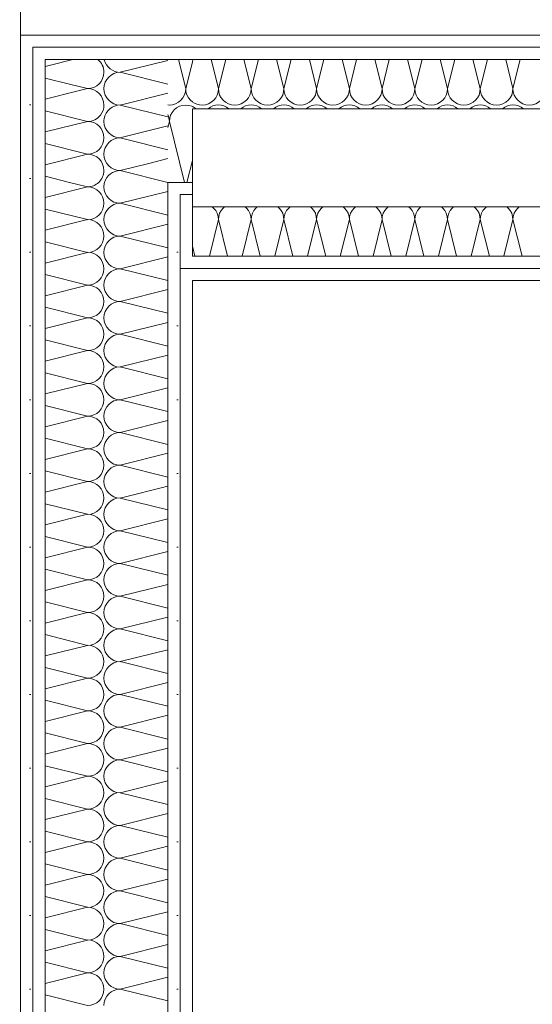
# Model space of a CAD drawing. Header units: metres. Extents: x -167 to 338, y -186 to 508.
# Tile 90 of 256: x 52.146 to 52.668, y 39.864 to 40.866. Entities that reach past the tile are written whole.
import ezdxf

# ---------------------------------------------------------------- set-up
doc = ezdxf.new("R2010")
doc.units = ezdxf.units.M
doc.header["$MEASUREMENT"] = 0
for name, color, linetype in [('10 Vormauerung', 7, 'Continuous'), ('10 Wand außen', 7, 'Continuous'), ('50 Sanitäreinrichtung', 7, 'Continuous'), ('94 Genehmigungsplanung Bemaßung', 7, 'Continuous')]:
    doc.layers.add(name, color=color, linetype=linetype)
doc.styles.add('ERSTELLTER_STIL_1', font='arial.ttf')
doc.dimstyles.new('ERSTELLTER_STIL__1', dxfattribs={"dimtxt": 0.25, "dimasz": 0.19, "dimexe": 0.18, "dimexo": 0.1, "dimgap": 0, "dimtad": 1, "dimtih": 1, "dimtoh": 1, "dimzin": 0, "dimdsep": 46, "dimtxsty": 'ERSTELLTER_STIL_1', "dimblk": 'ARROWHEAD_6', "dimblk1": 'ARROWHEAD_6', "dimblk2": 'ARROWHEAD_6', "dimcen": 0.09, "dimclrd": 7, "dimclre": 7, "dimclrt": 7, "dimazin": 0, "dimtfac": 1, "dimtdec": 4, "dimtmove": 0, "dimatfit": 3, "dimfxl": 1, "dimtolj": 1, "dimtzin": 0, "dimarcsym": 0})
doc.dimstyles.new('ERSTELLTER_STIL__2', dxfattribs={"dimtxt": 0.25, "dimasz": 0.19, "dimexe": 0.18, "dimexo": 0.1, "dimgap": 0, "dimtad": 1, "dimzin": 0, "dimdsep": 46, "dimtxsty": 'ERSTELLTER_STIL_1', "dimblk": 'ARROWHEAD_6', "dimblk1": 'ARROWHEAD_6', "dimblk2": 'ARROWHEAD_6', "dimcen": 0.09, "dimclrd": 7, "dimclre": 7, "dimclrt": 7, "dimazin": 0, "dimtfac": 1, "dimtdec": 4, "dimtmove": 0, "dimatfit": 3, "dimfxl": 1, "dimtolj": 1, "dimtzin": 0, "dimarcsym": 0})
doc.dimstyles.new('ERSTELLTER_STIL__3', dxfattribs={"dimtxt": 0.2, "dimasz": 0.19, "dimexe": 0.18, "dimexo": 0.1, "dimgap": 0, "dimtad": 1, "dimtih": 1, "dimtoh": 1, "dimzin": 0, "dimdsep": 46, "dimtxsty": 'ERSTELLTER_STIL_1', "dimblk": 'ARROWHEAD_10', "dimblk1": 'ARROWHEAD_10', "dimblk2": 'ARROWHEAD_10', "dimcen": 0.09, "dimclrd": 8, "dimclre": 8, "dimclrt": 8, "dimazin": 0, "dimtfac": 1, "dimtdec": 4, "dimtmove": 0, "dimatfit": 3, "dimfxl": 1, "dimtolj": 1, "dimtzin": 0, "dimarcsym": 0})
pattern_1 = [(0, (27236.132094, 33357.27905), (0, 0.075), [0, -0.075])]

# ---------------------------------------------------------------- blocks, each defined once
blk = doc.blocks.new('*X99', base_point=(27236.1321, 33357.279))
at = {"layer": '10 Wand außen', "color": 8, "linetype": 'Continuous', "lineweight": 18}
for p, q in [((52.1778, 40.8196), (52.2003, 40.8253)), ((52.2488, 40.8124), (52.2972, 40.8245)), ((52.2488, 40.8124), (52.2972, 40.8003)), ((52.1971, 40.8003), (52.2154, 40.7957)), ((52.2045, 40.793), (52.2154, 40.7957)), ((52.2488, 40.779), (52.2972, 40.7911)), ((52.2488, 40.779), (52.2972, 40.767)), ((52.2511, 40.7463), (52.2972, 40.7578)), ((52.2527, 40.7447), (52.2972, 40.7336)), ((52.2778, 40.7196), (52.2972, 40.7245))]:
    blk.add_line(p, q, dxfattribs=at)
for centre, start, end in [((52.2154, 40.8124), 0, 50.6719), ((52.2488, 40.829), 193.0894, 270), ((52.2154, 40.8124), 270, 0), ((52.2488, 40.7957), 90, 180), ((52.2154, 40.779), 0, 90), ((52.2488, 40.7957), 180, 270), ((52.2154, 40.779), 322.1993, 0), ((52.2488, 40.7624), 90, 170.5762)]:
    blk.add_arc(centre, 0.0167, start, end, dxfattribs=at)
blk = doc.blocks.new('*X100', base_point=(27236.1321, 33357.279))
at = {"layer": '10 Wand außen', "color": 8, "linetype": 'Continuous', "lineweight": 18}
for p, q in [((52.1722, 40.8182), (52.1778, 40.8196)), ((52.1722, 40.8065), (52.1971, 40.8003)), ((52.1722, 40.7849), (52.2045, 40.793)), ((52.1722, 40.7732), (52.2154, 40.7624)), ((52.1722, 40.7516), (52.2154, 40.7624)), ((52.2488, 40.7457), (52.2511, 40.7463)), ((52.2488, 40.7457), (52.2527, 40.7447)), ((52.1722, 40.7399), (52.2154, 40.729)), ((52.1722, 40.7182), (52.2154, 40.729)), ((52.2488, 40.7124), (52.2778, 40.7196)), ((52.1722, 40.7065), (52.1972, 40.7003)), ((52.2488, 40.7124), (52.2972, 40.7003))]:
    blk.add_line(p, q, dxfattribs=at)
for centre, start, end in [((52.2154, 40.779), 270, 322.1993), ((52.2488, 40.7624), 170.5762, 180), ((52.2154, 40.7457), 0, 90), ((52.2488, 40.7624), 180, 270), ((52.2154, 40.7457), 270, 0), ((52.2488, 40.729), 90, 180), ((52.2154, 40.7124), 0, 90), ((52.2488, 40.729), 180, 270), ((52.2154, 40.7124), 313.4087, 0), ((52.2488, 40.6957), 90, 164.1256)]:
    blk.add_arc(centre, 0.0167, start, end, dxfattribs=at)
blk = doc.blocks.new('*X101', base_point=(27236.1321, 33357.279))
at = {"layer": '10 Wand außen', "color": 8, "linetype": 'Continuous', "lineweight": 18}
for p, q in [((52.1722, 40.6849), (52.2154, 40.6957)), ((52.1972, 40.7003), (52.2154, 40.6957)), ((52.2488, 40.679), (52.2972, 40.6911)), ((52.2488, 40.679), (52.2972, 40.667)), ((52.1722, 40.6732), (52.2154, 40.6624)), ((52.1722, 40.6516), (52.2154, 40.6624)), ((52.2488, 40.6457), (52.2972, 40.6578)), ((52.2488, 40.6457), (52.2972, 40.6336)), ((52.1722, 40.6399), (52.2154, 40.629)), ((52.1722, 40.6182), (52.2154, 40.629)), ((52.2488, 40.6124), (52.2972, 40.6245)), ((52.1722, 40.6065), (52.2154, 40.5957)), ((52.2488, 40.6124), (52.2972, 40.6003)), ((52.1722, 40.5849), (52.2154, 40.5957)), ((52.2488, 40.579), (52.2972, 40.5911)), ((52.2488, 40.579), (52.2972, 40.567)), ((52.1722, 40.5732), (52.2154, 40.5624)), ((52.1722, 40.5516), (52.2154, 40.5624)), ((52.2488, 40.5457), (52.2972, 40.5578)), ((52.2488, 40.5457), (52.2972, 40.5336)), ((52.1722, 40.5399), (52.2154, 40.529)), ((52.1722, 40.5182), (52.2154, 40.529)), ((52.2488, 40.5124), (52.2972, 40.5245)), ((52.1722, 40.5065), (52.2154, 40.4957)), ((52.2488, 40.5124), (52.2972, 40.5003)), ((52.1722, 40.4849), (52.2154, 40.4957)), ((52.2488, 40.479), (52.2972, 40.4911)), ((52.2488, 40.479), (52.2972, 40.467)), ((52.1722, 40.4732), (52.2154, 40.4624)), ((52.1722, 40.4516), (52.2154, 40.4624)), ((52.2488, 40.4457), (52.2972, 40.4578)), ((52.2488, 40.4457), (52.2972, 40.4336)), ((52.1722, 40.4399), (52.2154, 40.429)), ((52.1722, 40.4182), (52.2154, 40.429)), ((52.2488, 40.4124), (52.2972, 40.4245)), ((52.1722, 40.4065), (52.2154, 40.3957)), ((52.2488, 40.4124), (52.2972, 40.4003)), ((52.1722, 40.3849), (52.2154, 40.3957)), ((52.2488, 40.379), (52.2972, 40.3911)), ((52.2488, 40.379), (52.2972, 40.367)), ((52.1722, 40.3732), (52.2154, 40.3624)), ((52.1722, 40.3516), (52.2154, 40.3624)), ((52.2488, 40.3457), (52.2972, 40.3578)), ((52.2488, 40.3457), (52.2972, 40.3336)), ((52.1722, 40.3399), (52.2154, 40.329)), ((52.1722, 40.3182), (52.2154, 40.329)), ((52.2488, 40.3124), (52.2972, 40.3245)), ((52.1722, 40.3065), (52.2154, 40.2957)), ((52.2488, 40.3124), (52.2972, 40.3003)), ((52.1722, 40.2849), (52.2154, 40.2957)), ((52.2488, 40.279), (52.2972, 40.2911)), ((52.1722, 40.2732), (52.2154, 40.2624)), ((52.2488, 40.279), (52.2972, 40.267)), ((52.1722, 40.2516), (52.2154, 40.2624)), ((52.2488, 40.2457), (52.2972, 40.2578)), ((52.2488, 40.2457), (52.2972, 40.2336)), ((52.1722, 40.2399), (52.2154, 40.229)), ((52.1722, 40.2182), (52.2154, 40.229)), ((52.2488, 40.2124), (52.2972, 40.2245)), ((52.1722, 40.2065), (52.2154, 40.1957)), ((52.2488, 40.2124), (52.2972, 40.2003)), ((52.1722, 40.1849), (52.2154, 40.1957)), ((52.2488, 40.179), (52.2972, 40.1911)), ((52.1722, 40.1732), (52.2154, 40.1624)), ((52.2488, 40.179), (52.2972, 40.167)), ((52.1722, 40.1516), (52.2154, 40.1624)), ((52.2488, 40.1457), (52.2972, 40.1578)), ((52.2488, 40.1457), (52.2972, 40.1336)), ((52.1722, 40.1399), (52.2154, 40.129)), ((52.1722, 40.1182), (52.2154, 40.129)), ((52.2488, 40.1124), (52.2972, 40.1245)), ((52.1722, 40.1065), (52.2154, 40.0957)), ((52.2488, 40.1124), (52.2972, 40.1003)), ((52.1722, 40.0849), (52.2154, 40.0957)), ((52.2488, 40.079), (52.2972, 40.0911)), ((52.1722, 40.0732), (52.2154, 40.0624)), ((52.2488, 40.079), (52.2972, 40.067)), ((52.1722, 40.0516), (52.2154, 40.0624)), ((52.2488, 40.0457), (52.2972, 40.0578)), ((52.2488, 40.0457), (52.2972, 40.0336)), ((52.1722, 40.0399), (52.2154, 40.029)), ((52.1722, 40.0182), (52.2154, 40.029)), ((52.2488, 40.0124), (52.2972, 40.0245)), ((52.1722, 40.0065), (52.2154, 39.9957)), ((52.2488, 40.0124), (52.2972, 40.0003)), ((52.1722, 39.9849), (52.2154, 39.9957)), ((52.2488, 39.979), (52.2972, 39.9911)), ((52.1722, 39.9732), (52.2154, 39.9624)), ((52.2488, 39.979), (52.2972, 39.967)), ((52.1722, 39.9516), (52.2154, 39.9624)), ((52.2488, 39.9457), (52.2972, 39.9578)), ((52.2488, 39.9457), (52.2972, 39.9336)), ((52.1722, 39.9399), (52.2154, 39.929)), ((52.1722, 39.9182), (52.2154, 39.929)), ((52.2488, 39.9124), (52.2972, 39.9245)), ((52.2488, 39.9124), (52.2972, 39.9003)), ((52.1722, 39.9065), (52.2154, 39.8957)), ((52.1722, 39.8849), (52.2154, 39.8957)), ((52.2488, 39.879), (52.2972, 39.8911)), ((52.1722, 39.8732), (52.2154, 39.8624)), ((52.2488, 39.879), (52.2972, 39.867))]:
    blk.add_line(p, q, dxfattribs=at)
for centre, start, end in [((52.2154, 40.7124), 270, 313.4087), ((52.2154, 40.679), 0, 90), ((52.2488, 40.6957), 164.1256, 180), ((52.2488, 40.6957), 180, 270), ((52.2154, 40.679), 270, 0), ((52.2488, 40.6624), 90, 180), ((52.2154, 40.6457), 0, 90), ((52.2488, 40.6624), 180, 270), ((52.2154, 40.6457), 270, 0), ((52.2488, 40.629), 90, 180), ((52.2154, 40.6124), 0, 90), ((52.2488, 40.629), 180, 270), ((52.2154, 40.6124), 270, 0), ((52.2488, 40.5957), 90, 180), ((52.2154, 40.579), 0, 90), ((52.2488, 40.5957), 180, 270), ((52.2154, 40.579), 270, 0), ((52.2488, 40.5624), 90, 180), ((52.2154, 40.5457), 0, 90), ((52.2488, 40.5624), 180, 270), ((52.2154, 40.5457), 270, 0), ((52.2488, 40.529), 90, 180), ((52.2154, 40.5124), 0, 90), ((52.2488, 40.529), 180, 270), ((52.2154, 40.5124), 270, 0), ((52.2488, 40.4957), 90, 180), ((52.2154, 40.479), 0, 90), ((52.2488, 40.4957), 180, 270), ((52.2154, 40.479), 270, 0), ((52.2488, 40.4624), 90, 180), ((52.2154, 40.4457), 0, 90), ((52.2488, 40.4624), 180, 270), ((52.2154, 40.4457), 270, 0), ((52.2488, 40.429), 90, 180), ((52.2154, 40.4124), 0, 90), ((52.2488, 40.429), 180, 270), ((52.2154, 40.4124), 270, 0), ((52.2488, 40.3957), 90, 180), ((52.2154, 40.379), 0, 90), ((52.2488, 40.3957), 180, 270), ((52.2154, 40.379), 270, 0), ((52.2488, 40.3624), 90, 180), ((52.2154, 40.3457), 0, 90), ((52.2488, 40.3624), 180, 270), ((52.2154, 40.3457), 270, 0), ((52.2488, 40.329), 90, 180), ((52.2154, 40.3124), 0, 90), ((52.2488, 40.329), 180, 270), ((52.2154, 40.3124), 270, 0), ((52.2488, 40.2957), 90, 180), ((52.2154, 40.279), 0, 90), ((52.2488, 40.2957), 180, 270), ((52.2154, 40.279), 270, 0), ((52.2488, 40.2624), 90, 180), ((52.2154, 40.2457), 0, 90), ((52.2488, 40.2624), 180, 270), ((52.2154, 40.2457), 270, 0), ((52.2488, 40.229), 90, 180), ((52.2154, 40.2124), 0, 90), ((52.2488, 40.229), 180, 270), ((52.2154, 40.2124), 270, 0), ((52.2488, 40.1957), 90, 180), ((52.2154, 40.179), 0, 90), ((52.2488, 40.1957), 180, 270), ((52.2154, 40.179), 270, 0), ((52.2488, 40.1624), 90, 180), ((52.2154, 40.1457), 0, 90), ((52.2488, 40.1624), 180, 270), ((52.2154, 40.1457), 270, 0), ((52.2488, 40.129), 90, 180), ((52.2154, 40.1124), 0, 90), ((52.2488, 40.129), 180, 270), ((52.2154, 40.1124), 270, 0), ((52.2488, 40.0957), 90, 180), ((52.2154, 40.079), 0, 90), ((52.2488, 40.0957), 180, 270), ((52.2154, 40.079), 270, 0), ((52.2488, 40.0624), 90, 180), ((52.2154, 40.0457), 0, 90), ((52.2488, 40.0624), 180, 270), ((52.2154, 40.0457), 270, 0), ((52.2488, 40.029), 90, 180), ((52.2154, 40.0124), 0, 90), ((52.2488, 40.029), 180, 270), ((52.2154, 40.0124), 270, 0), ((52.2488, 39.9957), 90, 180), ((52.2154, 39.979), 0, 90), ((52.2488, 39.9957), 180, 270), ((52.2154, 39.979), 270, 0), ((52.2488, 39.9624), 90, 180), ((52.2154, 39.9457), 0, 90), ((52.2488, 39.9624), 180, 270), ((52.2154, 39.9457), 270, 0), ((52.2488, 39.929), 90, 180), ((52.2154, 39.9124), 0, 90), ((52.2488, 39.929), 180, 270), ((52.2154, 39.9124), 270, 0), ((52.2488, 39.8957), 90, 180), ((52.2154, 39.879), 0, 90), ((52.2488, 39.8957), 180, 270), ((52.2154, 39.879), 270, 0), ((52.2488, 39.8624), 90, 180)]:
    blk.add_arc(centre, 0.0167, start, end, dxfattribs=at)
blk = doc.blocks.new('*X129', base_point=(27236.1321, 33357.279))
at = {"layer": '10 Vormauerung', "color": 7, "linetype": 'Continuous', "lineweight": 13}
for p, q in [((52.3228, 40.8253), (52.3222, 40.8226)), ((52.3414, 40.8253), (52.3488, 40.7957)), ((52.3562, 40.8253), (52.3488, 40.7957)), ((52.3747, 40.8253), (52.3821, 40.7957)), ((52.3895, 40.8253), (52.3821, 40.7957)), ((52.408, 40.8253), (52.4154, 40.7957)), ((52.4228, 40.8253), (52.4154, 40.7957)), ((52.4414, 40.8253), (52.4488, 40.7957)), ((52.4562, 40.8253), (52.4488, 40.7957)), ((52.4747, 40.8253), (52.4821, 40.7957)), ((52.4895, 40.8253), (52.4821, 40.7957)), ((52.508, 40.8253), (52.5154, 40.7957)), ((52.5228, 40.8253), (52.5154, 40.7957)), ((52.5414, 40.8253), (52.5488, 40.7957)), ((52.5562, 40.8253), (52.5488, 40.7957)), ((52.5747, 40.8253), (52.5821, 40.7957)), ((52.5895, 40.8253), (52.5821, 40.7957)), ((52.608, 40.8253), (52.6154, 40.7957)), ((52.6228, 40.8253), (52.6154, 40.7957)), ((52.6414, 40.8253), (52.6488, 40.7957)), ((52.6562, 40.8253), (52.6488, 40.7957))]:
    blk.add_line(p, q, dxfattribs=at)
for centre, start, end in [((52.3321, 40.7957), 270, 0), ((52.3654, 40.7957), 180, 270), ((52.3654, 40.7957), 270, 0), ((52.3988, 40.7957), 180, 270), ((52.3988, 40.7957), 270, 0), ((52.4321, 40.7957), 180, 270), ((52.4321, 40.7957), 270, 0), ((52.4654, 40.7957), 180, 270), ((52.4654, 40.7957), 270, 0), ((52.4988, 40.7957), 180, 270), ((52.4988, 40.7957), 270, 0), ((52.5321, 40.7957), 180, 270), ((52.5321, 40.7957), 270, 0), ((52.5654, 40.7957), 180, 270), ((52.5654, 40.7957), 270, 0), ((52.5988, 40.7957), 180, 270), ((52.5988, 40.7957), 270, 0), ((52.6321, 40.7957), 180, 270), ((52.6321, 40.7957), 270, 0), ((52.6654, 40.7957), 180, 270), ((52.6654, 40.7957), 270, 0), ((52.3321, 40.7957), 233.3948, 270), ((52.3154, 40.7624), 50.6719, 66.1902), ((52.3488, 40.7624), 90, 129.3281), ((52.3488, 40.7624), 50.6719, 90), ((52.3821, 40.7624), 90, 129.3281), ((52.3821, 40.7624), 50.6719, 90), ((52.4154, 40.7624), 90, 129.3281), ((52.4154, 40.7624), 50.6719, 90), ((52.4488, 40.7624), 90, 129.3281), ((52.4488, 40.7624), 50.6719, 90), ((52.4821, 40.7624), 90, 129.3281), ((52.4821, 40.7624), 50.6719, 90), ((52.5154, 40.7624), 90, 129.3281), ((52.5154, 40.7624), 50.6719, 90), ((52.5488, 40.7624), 90, 129.3281), ((52.5488, 40.7624), 50.6719, 90), ((52.5821, 40.7624), 90, 129.3281), ((52.5821, 40.7624), 50.6719, 90), ((52.6154, 40.7624), 90, 129.3281), ((52.6154, 40.7624), 50.6719, 90), ((52.6488, 40.7624), 90, 129.3281), ((52.6488, 40.7624), 50.6719, 90)]:
    blk.add_arc(centre, 0.0167, start, end, dxfattribs=at)
blk = doc.blocks.new('*X130', base_point=(27236.1321, 33357.279))
at = {"layer": '10 Vormauerung', "color": 7, "linetype": 'Continuous', "lineweight": 13}
for p, q in [((52.3439, 40.6742), (52.3425, 40.6753)), ((52.346, 40.6716), (52.3439, 40.6742)), ((52.3536, 40.6742), (52.3516, 40.6716)), ((52.355, 40.6753), (52.3536, 40.6742)), ((52.3772, 40.6742), (52.3759, 40.6753)), ((52.3793, 40.6716), (52.3772, 40.6742)), ((52.387, 40.6742), (52.3849, 40.6716)), ((52.3883, 40.6753), (52.387, 40.6742)), ((52.4105, 40.6742), (52.4092, 40.6753)), ((52.4126, 40.6716), (52.4105, 40.6742)), ((52.4203, 40.6742), (52.4182, 40.6716)), ((52.4217, 40.6753), (52.4203, 40.6742)), ((52.4439, 40.6742), (52.4425, 40.6753)), ((52.446, 40.6716), (52.4439, 40.6742)), ((52.4536, 40.6742), (52.4516, 40.6716)), ((52.455, 40.6753), (52.4536, 40.6742)), ((52.4772, 40.6742), (52.4759, 40.6753)), ((52.4793, 40.6716), (52.4772, 40.6742)), ((52.487, 40.6742), (52.4849, 40.6716)), ((52.4883, 40.6753), (52.487, 40.6742)), ((52.5105, 40.6742), (52.5092, 40.6753)), ((52.5126, 40.6716), (52.5105, 40.6742)), ((52.5203, 40.6742), (52.5182, 40.6716)), ((52.5217, 40.6753), (52.5203, 40.6742)), ((52.5439, 40.6742), (52.5425, 40.6753)), ((52.546, 40.6716), (52.5439, 40.6742)), ((52.5536, 40.6742), (52.5516, 40.6716)), ((52.555, 40.6753), (52.5536, 40.6742)), ((52.5772, 40.6742), (52.5759, 40.6753)), ((52.5793, 40.6716), (52.5772, 40.6742)), ((52.587, 40.6742), (52.5849, 40.6716)), ((52.5883, 40.6753), (52.587, 40.6742)), ((52.6105, 40.6742), (52.6092, 40.6753)), ((52.6126, 40.6716), (52.6105, 40.6742)), ((52.6203, 40.6742), (52.6182, 40.6716)), ((52.6217, 40.6753), (52.6203, 40.6742)), ((52.6439, 40.6742), (52.6425, 40.6753)), ((52.646, 40.6716), (52.6439, 40.6742)), ((52.6536, 40.6742), (52.6516, 40.6716)), ((52.655, 40.6753), (52.6536, 40.6742)), ((52.3475, 40.6688), (52.346, 40.6716)), ((52.3484, 40.6656), (52.3475, 40.6688)), ((52.3488, 40.6624), (52.3484, 40.6656)), ((52.3491, 40.6656), (52.3488, 40.6624)), ((52.35, 40.6688), (52.3491, 40.6656)), ((52.3516, 40.6716), (52.35, 40.6688)), ((52.3808, 40.6688), (52.3793, 40.6716)), ((52.3818, 40.6656), (52.3808, 40.6688)), ((52.3821, 40.6624), (52.3818, 40.6656)), ((52.3824, 40.6656), (52.3821, 40.6624)), ((52.3834, 40.6688), (52.3824, 40.6656)), ((52.3849, 40.6716), (52.3834, 40.6688)), ((52.4142, 40.6688), (52.4126, 40.6716)), ((52.4151, 40.6656), (52.4142, 40.6688)), ((52.4154, 40.6624), (52.4151, 40.6656)), ((52.4157, 40.6656), (52.4154, 40.6624)), ((52.4167, 40.6688), (52.4157, 40.6656)), ((52.4182, 40.6716), (52.4167, 40.6688)), ((52.4475, 40.6688), (52.446, 40.6716)), ((52.4484, 40.6656), (52.4475, 40.6688)), ((52.4488, 40.6624), (52.4484, 40.6656)), ((52.4491, 40.6656), (52.4488, 40.6624)), ((52.45, 40.6688), (52.4491, 40.6656)), ((52.4516, 40.6716), (52.45, 40.6688)), ((52.4808, 40.6688), (52.4793, 40.6716)), ((52.4818, 40.6656), (52.4808, 40.6688)), ((52.4821, 40.6624), (52.4818, 40.6656)), ((52.4824, 40.6656), (52.4821, 40.6624)), ((52.4834, 40.6688), (52.4824, 40.6656)), ((52.4849, 40.6716), (52.4834, 40.6688)), ((52.5142, 40.6688), (52.5126, 40.6716)), ((52.5151, 40.6656), (52.5142, 40.6688)), ((52.5154, 40.6624), (52.5151, 40.6656)), ((52.5157, 40.6656), (52.5154, 40.6624)), ((52.5167, 40.6688), (52.5157, 40.6656)), ((52.5182, 40.6716), (52.5167, 40.6688)), ((52.5475, 40.6688), (52.546, 40.6716)), ((52.5484, 40.6656), (52.5475, 40.6688)), ((52.5488, 40.6624), (52.5484, 40.6656)), ((52.5491, 40.6656), (52.5488, 40.6624)), ((52.55, 40.6688), (52.5491, 40.6656)), ((52.5516, 40.6716), (52.55, 40.6688)), ((52.5808, 40.6688), (52.5793, 40.6716)), ((52.5818, 40.6656), (52.5808, 40.6688)), ((52.5821, 40.6624), (52.5818, 40.6656)), ((52.5824, 40.6656), (52.5821, 40.6624)), ((52.5834, 40.6688), (52.5824, 40.6656)), ((52.5849, 40.6716), (52.5834, 40.6688)), ((52.6142, 40.6688), (52.6126, 40.6716)), ((52.6151, 40.6656), (52.6142, 40.6688)), ((52.6154, 40.6624), (52.6151, 40.6656)), ((52.6157, 40.6656), (52.6154, 40.6624)), ((52.6167, 40.6688), (52.6157, 40.6656)), ((52.6182, 40.6716), (52.6167, 40.6688)), ((52.6475, 40.6688), (52.646, 40.6716)), ((52.6484, 40.6656), (52.6475, 40.6688)), ((52.6488, 40.6624), (52.6484, 40.6656)), ((52.6491, 40.6656), (52.6488, 40.6624)), ((52.65, 40.6688), (52.6491, 40.6656)), ((52.6516, 40.6716), (52.65, 40.6688)), ((52.3395, 40.6253), (52.3488, 40.6624)), ((52.358, 40.6253), (52.3488, 40.6624)), ((52.3728, 40.6253), (52.3821, 40.6624)), ((52.3914, 40.6253), (52.3821, 40.6624)), ((52.4062, 40.6253), (52.4154, 40.6624)), ((52.4247, 40.6253), (52.4154, 40.6624)), ((52.4395, 40.6253), (52.4488, 40.6624)), ((52.458, 40.6253), (52.4488, 40.6624)), ((52.4728, 40.6253), (52.4821, 40.6624)), ((52.4914, 40.6253), (52.4821, 40.6624)), ((52.5062, 40.6253), (52.5154, 40.6624)), ((52.5247, 40.6253), (52.5154, 40.6624)), ((52.5395, 40.6253), (52.5488, 40.6624)), ((52.558, 40.6253), (52.5488, 40.6624)), ((52.5728, 40.6253), (52.5821, 40.6624)), ((52.5914, 40.6253), (52.5821, 40.6624)), ((52.6062, 40.6253), (52.6154, 40.6624)), ((52.6247, 40.6253), (52.6154, 40.6624)), ((52.6395, 40.6253), (52.6488, 40.6624)), ((52.658, 40.6253), (52.6488, 40.6624)), ((52.3247, 40.6253), (52.3222, 40.6355))]:
    blk.add_line(p, q, dxfattribs=at)
blk = doc.blocks.new('*X131', base_point=(27236.1321, 33357.279))
at = {"layer": '10 Wand außen', "color": 8, "linetype": 'Continuous', "lineweight": 18}
for p, q in [((52.308, 40.8253), (52.3154, 40.7957)), ((52.3222, 40.8226), (52.3154, 40.7957)), ((52.3151, 40.7925), (52.3154, 40.7957)), ((52.3154, 40.7957), (52.3157, 40.7925)), ((52.3105, 40.7839), (52.3126, 40.7865)), ((52.3126, 40.7865), (52.3142, 40.7893)), ((52.3142, 40.7893), (52.3151, 40.7925)), ((52.3157, 40.7925), (52.3167, 40.7893)), ((52.3167, 40.7893), (52.3182, 40.7865)), ((52.3182, 40.7865), (52.3203, 40.7839)), ((52.2972, 40.7792), (52.2988, 40.779)), ((52.2988, 40.779), (52.302, 40.7794)), ((52.302, 40.7794), (52.3051, 40.7803)), ((52.3062, 40.7762), (52.3036, 40.7742)), ((52.3051, 40.7803), (52.308, 40.7819)), ((52.309, 40.7778), (52.3062, 40.7762)), ((52.308, 40.7819), (52.3105, 40.7839)), ((52.3122, 40.7787), (52.309, 40.7778)), ((52.3154, 40.779), (52.3122, 40.7787)), ((52.3187, 40.7787), (52.3154, 40.779)), ((52.3218, 40.7778), (52.3187, 40.7787)), ((52.3203, 40.7839), (52.3222, 40.7824)), ((52.3222, 40.7776), (52.3218, 40.7778)), ((52.2975, 40.7688), (52.2972, 40.7694)), ((52.2984, 40.7656), (52.2975, 40.7688)), ((52.2988, 40.7624), (52.2984, 40.7656)), ((52.2991, 40.7656), (52.2988, 40.7624)), ((52.3, 40.7688), (52.2991, 40.7656)), ((52.3016, 40.7716), (52.3, 40.7688)), ((52.3036, 40.7742), (52.3016, 40.7716)), ((52.2988, 40.7624), (52.2972, 40.756)), ((52.2988, 40.7624), (52.3143, 40.7003)), ((52.3222, 40.7226), (52.3166, 40.7003))]:
    blk.add_line(p, q, dxfattribs=at)
blk = doc.blocks.new('Büroschrank 27')
at = {"layer": '50 Sanitäreinrichtung', "color": 7, "linetype": 'Continuous', "lineweight": 13}
for p, q in [((0, 0.025), (0.7, 0.025)), ((0, 0), (0, 0.025)), ((0.35, 0), (0.35, 0.025))]:
    blk.add_line(p, q, dxfattribs=at)
at = {"layer": '50 Sanitäreinrichtung', "color": 7, "linetype": 'Continuous', "lineweight": 13, "flags": 128}
blk.add_lwpolyline([(0, 0), (0.7, 0), (0.7, 0.5), (0, 0.5)], close=True, dxfattribs=at)
blk = doc.blocks.new('*D472', base_point=(27236.1321, 33357.279))
at = {"layer": '94 Genehmigungsplanung Bemaßung', "color": 7, "linetype": 'Continuous', "lineweight": 13}
for p, q in [((38.2411, 45.7456), (38.2411, 46.1206)), ((57.8425, 45.7456), (57.8425, 46.1206)), ((38.3411, 46.0331), (38.1411, 45.8331)), ((57.9425, 46.0331), (57.7425, 45.8331)), ((38.2411, 45.9331), (57.8425, 45.9331))]:
    blk.add_line(p, q, dxfattribs=at)
at = {"layer": '94 Genehmigungsplanung Bemaßung', "color": 7, "lineweight": 13, "char_height": 0.25, "attachment_point": 7, "style": 'ERSTELLTER_STIL_1'}
for s, insert in [('\\A1;{\\pql;\\fArial|b0|i0|c0|p0;\\W1.000000;19,60}', (47.4221, 45.9831)), ('\\A1;{\\pql;\\fArial|b0|i0|c0|p0;\\W1.000000;32}', (57.3611, 45.9831))]:
    blk.add_mtext(s, dxfattribs=dict(at, insert=insert))
blk = doc.blocks.new('ARROWHEAD_6')
at = {"color": 0, "linetype": 'Continuous', "lineweight": 0}
for p, q in [((-0.5, -0.5), (0.5, 0.5)), ((0, 0), (-1, 0))]:
    blk.add_line(p, q, dxfattribs=at)
blk = doc.blocks.new('*D483', base_point=(27236.1321, 33357.279))
at = {"layer": '94 Genehmigungsplanung Bemaßung', "color": 7, "linetype": 'Continuous', "lineweight": 13}
for p, q in [((60.8659, 43.7797), (61.0659, 43.5797)), ((61.1534, 43.6797), (60.7784, 43.6797)), ((60.9659, 37.1352), (60.9659, 43.6797)), ((60.8659, 37.2352), (61.0659, 37.0352)), ((61.1534, 37.1352), (60.7784, 37.1352))]:
    blk.add_line(p, q, dxfattribs=at)
at = {"layer": '94 Genehmigungsplanung Bemaßung', "color": 7, "lineweight": 13, "char_height": 0.25, "attachment_point": 7, "rotation": 90, "style": 'ERSTELLTER_STIL_1'}
for s, insert in [('\\A1;{\\pql;\\fArial|b0|i0|c0|p0;\\W1.000000;32}', (60.9159, 43.1983)), ('\\A1;{\\pql;\\fArial|b0|i0|c0|p0;\\W1.000000;6,54\\fArial|b0|i0|c0|p0;\\W1.000000;\\A1{\\H.66x;\\S5^  ;}}', (60.9759, 39.8202))]:
    blk.add_mtext(s, dxfattribs=dict(at, insert=insert))
blk = doc.blocks.new('*D486', base_point=(27236.1321, 33357.279))
at = {"layer": '94 Genehmigungsplanung Bemaßung', "color": 7, "linetype": 'Continuous', "lineweight": 13}
for p, q in [((62.3525, 43.9997), (62.3525, 44.1497)), ((62.4525, 43.8997), (62.2525, 44.0997)), ((62.54, 43.9997), (62.165, 43.9997)), ((62.3525, 28.1797), (62.3525, 43.9997)), ((62.2525, 28.2797), (62.4525, 28.0797)), ((62.54, 28.1797), (62.165, 28.1797))]:
    blk.add_line(p, q, dxfattribs=at)
at = {"layer": '94 Genehmigungsplanung Bemaßung', "color": 7, "lineweight": 13, "insert": (62.3025, 35.6607), "char_height": 0.25, "attachment_point": 7, "rotation": 90, "style": 'ERSTELLTER_STIL_1'}
blk.add_mtext('\\A1;{\\pql;\\fArial|b0|i0|c0|p0;\\W1.000000;15,82}', dxfattribs=at)
blk = doc.blocks.new('*D520', base_point=(27236.1321, 33357.279))
at = {"layer": '94 Genehmigungsplanung Bemaßung', "linetype": 'Continuous', "lineweight": 18}
for points in [[(52.1455, 41.6336), (52.0455, 41.7336), (52.0455, 41.5336)], [(52.3222, 41.6336), (52.4222, 41.5336), (52.4222, 41.7336)]]:
    blk.add_hatch(color=8, dxfattribs=at).paths.add_polyline_path(points)
at = {"layer": '94 Genehmigungsplanung Bemaßung', "color": 8, "linetype": 'Continuous', "lineweight": 18}
for p, q in [((52.1455, 41.4461), (52.1455, 41.8211)), ((52.3222, 41.4461), (52.3222, 41.8211)), ((52.1455, 41.6336), (52.3222, 41.6336))]:
    blk.add_line(p, q, dxfattribs=at)
blk = doc.blocks.new('ARROWHEAD_10')
at = {"linetype": 'Continuous', "lineweight": 0}
blk.add_hatch(color=0, dxfattribs=at).paths.add_polyline_path([(-0.525, 0.525), (0, 0), (-0.525, -0.525)])
at = {"color": 0, "linetype": 'Continuous', "lineweight": 0}
blk.add_line((0, 0), (-1, 0), dxfattribs=at)
blk = doc.blocks.new('*D521', base_point=(27236.1321, 33357.279))
at = {"layer": '94 Genehmigungsplanung Bemaßung', "linetype": 'Continuous', "lineweight": 18}
for points in [[(52.3222, 41.6336), (52.4222, 41.5336), (52.4222, 41.7336)], [(53.4225, 41.6336), (53.3225, 41.7336), (53.3225, 41.5336)]]:
    blk.add_hatch(color=8, dxfattribs=at).paths.add_polyline_path(points)
at = {"layer": '94 Genehmigungsplanung Bemaßung', "color": 8, "linetype": 'Continuous', "lineweight": 18}
for p, q in [((52.3222, 41.4461), (52.3222, 41.8211)), ((53.4225, 41.4461), (53.4225, 41.8211)), ((52.3222, 41.6336), (52.4222, 41.7336)), ((52.4222, 41.7336), (52.4222, 41.5336)), ((53.3225, 41.5336), (53.3225, 41.7336)), ((53.4225, 41.6336), (53.3225, 41.7336)), ((52.3222, 41.6336), (52.4222, 41.5336)), ((52.4222, 41.6336), (53.3225, 41.6336)), ((53.4225, 41.6336), (53.3225, 41.5336))]:
    blk.add_line(p, q, dxfattribs=at)
at = {"layer": '94 Genehmigungsplanung Bemaßung', "color": 8, "lineweight": 18, "char_height": 0.2, "attachment_point": 7, "style": 'ERSTELLTER_STIL_1'}
for s, insert in [('\\A1;{\\pql;\\fArial|b0|i0|c0|p0;\\W1.000000;1,10}', (52.5291, 41.6736)), ('\\A1;{\\pql;\\fArial|b0|i0|c0|p0;\\W1.000000;2}', (53.17, 41.6736))]:
    blk.add_mtext(s, dxfattribs=dict(at, insert=insert))
blk = doc.blocks.new('*D530', base_point=(27236.1321, 33357.279))
at = {"layer": '94 Genehmigungsplanung Bemaßung', "color": 7, "linetype": 'Continuous', "lineweight": 13}
for p, q in [((52.1472, 45.2094), (52.1472, 45.5844)), ((52.3222, 45.2094), (52.3222, 45.5844)), ((52.2472, 45.4969), (52.0472, 45.2969)), ((52.4222, 45.4969), (52.2222, 45.2969)), ((51.9972, 45.3969), (52.1472, 45.3969)), ((52.1472, 45.3969), (52.3222, 45.3969))]:
    blk.add_line(p, q, dxfattribs=at)
at = {"layer": '94 Genehmigungsplanung Bemaßung', "color": 7, "lineweight": 13, "insert": (51.5399, 45.4327), "char_height": 0.25, "attachment_point": 7, "style": 'ERSTELLTER_STIL_1'}
blk.add_mtext('\\A1;{\\pql;\\fArial|b0|i0|c0|p0;\\W1.000000;17\\fArial|b0|i0|c0|p0;\\W1.000000;\\A1{\\H.66x;\\S5^  ;}}', dxfattribs=at)
blk = doc.blocks.new('*D531', base_point=(27236.1321, 33357.279))
at = {"layer": '94 Genehmigungsplanung Bemaßung', "color": 7, "linetype": 'Continuous', "lineweight": 13}
for p, q in [((52.3222, 45.2094), (52.3222, 45.5844)), ((54.472, 45.2094), (54.472, 45.5844)), ((52.4222, 45.4969), (52.2222, 45.2969)), ((54.572, 45.4969), (54.372, 45.2969)), ((52.3222, 45.3969), (54.472, 45.3969))]:
    blk.add_line(p, q, dxfattribs=at)
at = {"layer": '94 Genehmigungsplanung Bemaßung', "color": 7, "lineweight": 13, "char_height": 0.25, "attachment_point": 7, "style": 'ERSTELLTER_STIL_1'}
for s, insert in [('\\A1;{\\pql;\\fArial|b0|i0|c0|p0;\\W1.000000;17\\fArial|b0|i0|c0|p0;\\W1.000000;\\A1{\\H.66x;\\S5^  ;}}', (53.8648, 45.4327)), ('\\A1;{\\pql;\\fArial|b0|i0|c0|p0;\\W1.000000;2,15}', (52.8098, 45.4469))]:
    blk.add_mtext(s, dxfattribs=dict(at, insert=insert))

msp = doc.modelspace()

# ---------------------------------------------------------------- hatches: boundary and pattern name
at = {"layer": '10 Vormauerung', "linetype": 'Continuous', "lineweight": 0, "true_color": 0x000000}
h = msp.add_hatch(dxfattribs=at)
h.set_pattern_fill('Gipskarton_0001', color=18, style=0, pattern_type=2)
h.set_pattern_definition(pattern_1)
h.paths.add_polyline_path([(54.472, 40.8503), (52.3222, 40.8503), (52.3222, 40.8378), (54.472, 40.8378)])
h = msp.add_hatch(dxfattribs=at)
h.set_pattern_fill('Gipskarton_0001', color=18, style=0, pattern_type=2)
h.set_pattern_definition(pattern_1)
h.paths.add_polyline_path([(54.472, 40.8378), (52.3222, 40.8378), (52.3222, 40.8253), (54.472, 40.8253)])
h = msp.add_hatch(dxfattribs=at)
h.set_pattern_fill('Gipskarton_0001', color=18, style=0, pattern_type=2)
h.set_pattern_definition(pattern_1)
h.paths.add_polyline_path([(52.3222, 40.6128), (52.3222, 40.6253), (52.3097, 40.6253), (52.3097, 40.6128)])
h = msp.add_hatch(dxfattribs=at)
h.set_pattern_fill('Gipskarton_0001', color=18, style=0, pattern_type=2)
h.set_pattern_definition(pattern_1)
h.paths.add_polyline_path([(52.3222, 40.6128), (54.4706, 40.6128), (54.4706, 40.6253), (52.3222, 40.6253)])
h = msp.add_hatch(dxfattribs=at)
h.set_pattern_fill('Gipskarton_0001', color=18, style=0, pattern_type=2)
h.set_pattern_definition(pattern_1)
h.paths.add_polyline_path([(52.3222, 40.6003), (52.3222, 40.6128), (52.3097, 40.6128), (52.3097, 40.6003)])
h = msp.add_hatch(dxfattribs=at)
h.set_pattern_fill('Gipskarton_0001', color=18, style=0, pattern_type=2)
h.set_pattern_definition(pattern_1)
h.paths.add_polyline_path([(52.3222, 40.6003), (54.4706, 40.6003), (54.4706, 40.6128), (52.3222, 40.6128)])
at = {"layer": '10 Wand außen', "linetype": 'Continuous', "lineweight": 13, "true_color": 0x000100}
h = msp.add_hatch(dxfattribs=at)
h.set_pattern_fill('Gipskarton_0001', color=98, style=0, pattern_type=2)
h.set_pattern_definition(pattern_1)
h.paths.add_polyline_path([(52.1597, 40.8503), (52.1472, 40.8503), (52.1597, 40.8378)])
h = msp.add_hatch(dxfattribs=at)
h.set_pattern_fill('Gipskarton_0001', color=98, style=0, pattern_type=2)
h.set_pattern_definition(pattern_1)
h.paths.add_polyline_path([(52.1597, 40.8378), (52.1472, 40.8503), (52.1472, 40.8378)])
h = msp.add_hatch(dxfattribs=at)
h.set_pattern_fill('Gipskarton_0001', color=98, style=0, pattern_type=2)
h.set_pattern_definition(pattern_1)
h.paths.add_polyline_path([(52.1597, 40.8378), (52.3222, 40.8378), (52.3222, 40.8503), (52.1597, 40.8503)])
h = msp.add_hatch(dxfattribs=at)
h.set_pattern_fill('Gipskarton_0001', color=98, style=0, pattern_type=2)
h.set_pattern_definition(pattern_1)
h.paths.add_polyline_path([(52.1472, 40.8378), (52.1472, 37.1381), (52.1597, 37.1381), (52.1597, 40.8378)])
h = msp.add_hatch(dxfattribs=at)
h.set_pattern_fill('Gipskarton_0001', color=98, style=0, pattern_type=2)
h.set_pattern_definition(pattern_1)
h.paths.add_polyline_path([(52.1722, 40.8378), (52.1597, 40.8378), (52.1722, 40.8253)])
h = msp.add_hatch(dxfattribs=at)
h.set_pattern_fill('Gipskarton_0001', color=98, style=0, pattern_type=2)
h.set_pattern_definition(pattern_1)
h.paths.add_polyline_path([(52.1722, 40.8253), (52.1597, 40.8378), (52.1597, 40.8253)])
h = msp.add_hatch(dxfattribs=at)
h.set_pattern_fill('Gipskarton_0001', color=98, style=0, pattern_type=2)
h.set_pattern_definition(pattern_1)
h.paths.add_polyline_path([(52.1722, 40.8253), (52.3222, 40.8253), (52.3222, 40.8378), (52.1722, 40.8378)])
h = msp.add_hatch(dxfattribs=at)
h.set_pattern_fill('Gipskarton_0001', color=98, style=0, pattern_type=2)
h.set_pattern_definition(pattern_1)
h.paths.add_polyline_path([(52.1597, 40.8253), (52.1597, 37.1381), (52.1722, 37.1381), (52.1722, 40.8253)])
h = msp.add_hatch(dxfattribs=at)
h.set_pattern_fill('Gipskarton_0001', color=98, style=0, pattern_type=2)
h.set_pattern_definition(pattern_1)
h.paths.add_polyline_path([(52.3097, 40.7003), (52.2972, 40.7003), (52.3097, 40.6878)])
h = msp.add_hatch(dxfattribs=at)
h.set_pattern_fill('Gipskarton_0001', color=98, style=0, pattern_type=2)
h.set_pattern_definition(pattern_1)
h.paths.add_polyline_path([(52.3097, 40.6878), (52.2972, 40.7003), (52.2972, 40.6878)])
h = msp.add_hatch(dxfattribs=at)
h.set_pattern_fill('Gipskarton_0001', color=98, style=0, pattern_type=2)
h.set_pattern_definition(pattern_1)
h.paths.add_polyline_path([(52.3097, 40.6878), (52.3222, 40.6878), (52.3222, 40.7003), (52.3097, 40.7003)])
h = msp.add_hatch(dxfattribs=at)
h.set_pattern_fill('Gipskarton_0001', color=98, style=0, pattern_type=2)
h.set_pattern_definition(pattern_1)
h.paths.add_polyline_path([(52.2972, 40.6878), (52.2972, 37.1381), (52.3097, 37.1381), (52.3097, 40.6878)])
h = msp.add_hatch(dxfattribs=at)
h.set_pattern_fill('Gipskarton_0001', color=98, style=0, pattern_type=2)
h.set_pattern_definition(pattern_1)
h.paths.add_polyline_path([(52.3222, 40.6878), (52.3097, 40.6878), (52.3222, 40.6753)])
h = msp.add_hatch(dxfattribs=at)
h.set_pattern_fill('Gipskarton_0001', color=98, style=0, pattern_type=2)
h.set_pattern_definition(pattern_1)
h.paths.add_polyline_path([(52.3222, 40.6753), (52.3097, 40.6878), (52.3097, 40.6753)])
h = msp.add_hatch(dxfattribs=at)
h.set_pattern_fill('Gipskarton_0001', color=98, style=0, pattern_type=2)
h.set_pattern_definition(pattern_1)
h.paths.add_polyline_path([(52.3222, 40.6253), (52.3222, 40.6753), (52.3097, 40.6753), (52.3097, 40.6253)])
h = msp.add_hatch(dxfattribs=at)
h.set_pattern_fill('Gipskarton_0001', color=98, style=0, pattern_type=2)
h.set_pattern_definition(pattern_1)
h.paths.add_polyline_path([(52.3097, 40.6003), (52.3097, 37.1381), (52.3222, 37.1381), (52.3222, 40.6003)])

# ---------------------------------------------------------------- linework, layer by layer
at = {"layer": '10 Vormauerung', "color": 7, "linetype": 'Continuous', "lineweight": 13}
for p, q in [((54.472, 40.8378), (52.3222, 40.8378)), ((54.472, 40.8253), (52.3222, 40.8253)), ((52.3222, 40.6253), (54.4706, 40.6253)), ((52.3222, 40.6128), (54.4706, 40.6128))]:
    msp.add_line(p, q, dxfattribs=at)
at = {"layer": '10 Vormauerung', "color": 7, "linetype": 'Continuous', "lineweight": 13, "flags": 128}
for points in [[(54.472, 40.8503), (52.3222, 40.8503)], [(52.3222, 40.7753), (54.472, 40.7753)], [(54.4706, 40.6753), (52.3222, 40.6753)], [(52.3222, 40.6253), (52.3222, 40.6753)], [(52.3222, 40.6003), (54.4706, 40.6003)]]:
    msp.add_lwpolyline(points, dxfattribs=at)
at = {"layer": '10 Wand außen', "color": 7, "linetype": 'Continuous', "lineweight": 13}
for p, q in [((52.1597, 40.8378), (52.1597, 40.8253)), ((52.1722, 40.8378), (52.1597, 40.8378)), ((52.3222, 40.8378), (52.1722, 40.8378)), ((52.1597, 40.8253), (52.1597, 37.1381)), ((52.2972, 40.8253), (52.1722, 40.8253)), ((52.1722, 40.8253), (52.1722, 40.7003)), ((52.2972, 40.8253), (52.1722, 40.8253)), ((52.3222, 40.8253), (52.2972, 40.8253)), ((52.1722, 40.7003), (52.1722, 37.1381)), ((52.3097, 40.7003), (52.2972, 40.7003)), ((52.2972, 37.1381), (52.2972, 40.7003)), ((52.3097, 40.7003), (52.2972, 40.7003)), ((52.3097, 40.7003), (52.3222, 40.7003)), ((52.3097, 40.6128), (52.3097, 40.6878)), ((52.3097, 40.6878), (52.3222, 40.6878)), ((52.3222, 40.6128), (52.3097, 40.6128)), ((52.3097, 40.6128), (52.3097, 40.6003)), ((52.3222, 40.6128), (52.3097, 40.6128)), ((52.3097, 40.6128), (52.3097, 40.6003)), ((52.3097, 37.1381), (52.3097, 40.6003))]:
    msp.add_line(p, q, dxfattribs=at)
at = {"layer": '10 Wand außen', "color": 7, "linetype": 'Continuous', "lineweight": 13, "flags": 128}
for points in [[(52.1472, 40.8503), (52.1597, 40.8503)], [(52.1472, 40.8503), (52.1472, 37.1381)], [(52.3222, 40.8503), (52.1597, 40.8503)], [(52.3222, 40.7753), (52.3222, 40.7003)], [(52.3222, 40.7003), (52.3222, 40.6878)], [(52.3222, 40.6878), (52.3222, 40.6753)], [(52.3222, 40.6253), (52.3222, 40.6753)], [(52.3222, 37.1381), (52.3222, 40.6003)]]:
    msp.add_lwpolyline(points, dxfattribs=at)

# ---------------------------------------------------------------- block references
at = {"layer": '10 Vormauerung', "color": 7, "lineweight": 35}
for name in ['*X129', '*X130']:
    msp.add_blockref(name, (27236.1321, 33357.279), dxfattribs=at)
at = {"layer": '10 Wand außen', "color": 7, "lineweight": 35}
for name in ['*X99', '*X131', '*X100', '*X101']:
    msp.add_blockref(name, (27236.1321, 33357.279), dxfattribs=at)
at = {"layer": '50 Sanitäreinrichtung', "color": 7, "linetype": 'Continuous', "lineweight": 18, "rotation": 180}
msp.add_blockref('Büroschrank 27', (52.8472, 41.3503), dxfattribs=at)

# ---------------------------------------------------------------- dimensions: what is measured, and where the dimension line sits
at = {"layer": '94 Genehmigungsplanung Bemaßung', "color": 7, "linetype": 'Continuous', "lineweight": 13}
for base, p1, p2, picture, middle in [((52.3221561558, 45.3968778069), (52.1471561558, 38.9942035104), (52.3221561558, 38.9067035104), '*D530', (52.0667726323, 45.5718778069)), ((54.472, 45.3969), (52.3222, 38.9067), (54.472, 40.8503), '*D531', (53.1335, 45.5719)), ((57.8425, 45.9331), (38.2411, 36.0897), (57.8425, 43.6597), '*D472', (47.8409, 46.1081))]:
    dim = msp.add_linear_dim(base=base, p1=p1, p2=p2, dimstyle='ERSTELLTER_STIL__1', dxfattribs=at)
    dim.commit()
    dim.dimension.update_dxf_attribs({"geometry": picture, "text_midpoint": middle, "dimtype": 160})
for base, p1, p2, picture, middle in [((62.3525, 43.9997), (58.1625, 28.1797), (47.9546, 43.9997), '*D486', (62.1775, 36.0795)), ((60.9659, 43.6797), (48.0368, 37.1352), (57.5039, 43.6797), '*D483', (60.7909, 40.4804))]:
    dim = msp.add_linear_dim(base=base, p1=p1, p2=p2, angle=90, dimstyle='ERSTELLTER_STIL__2', dxfattribs=at)
    dim.commit()
    dim.dimension.update_dxf_attribs({"geometry": picture, "text_midpoint": middle, "dimtype": 160, "text_rotation": 90})
at = {"layer": '94 Genehmigungsplanung Bemaßung', "color": 8, "linetype": 'Continuous', "lineweight": 18}
for base, p1, p2, picture, middle in [((52.3222, 41.6336), (52.1455, 41.3352), (52.3222, 40.6753), '*D520', (52.4524, 42.0036)), ((53.4225, 41.6336), (52.3222, 40.6753), (53.4225, 39.8648), '*D521', (52.7881, 41.7736))]:
    dim = msp.add_linear_dim(base=base, p1=p1, p2=p2, dimstyle='ERSTELLTER_STIL__3', dxfattribs=at)
    dim.commit()
    dim.dimension.update_dxf_attribs({"geometry": picture, "text_midpoint": middle, "dimtype": 160})

doc.saveas('drawing.dxf')
